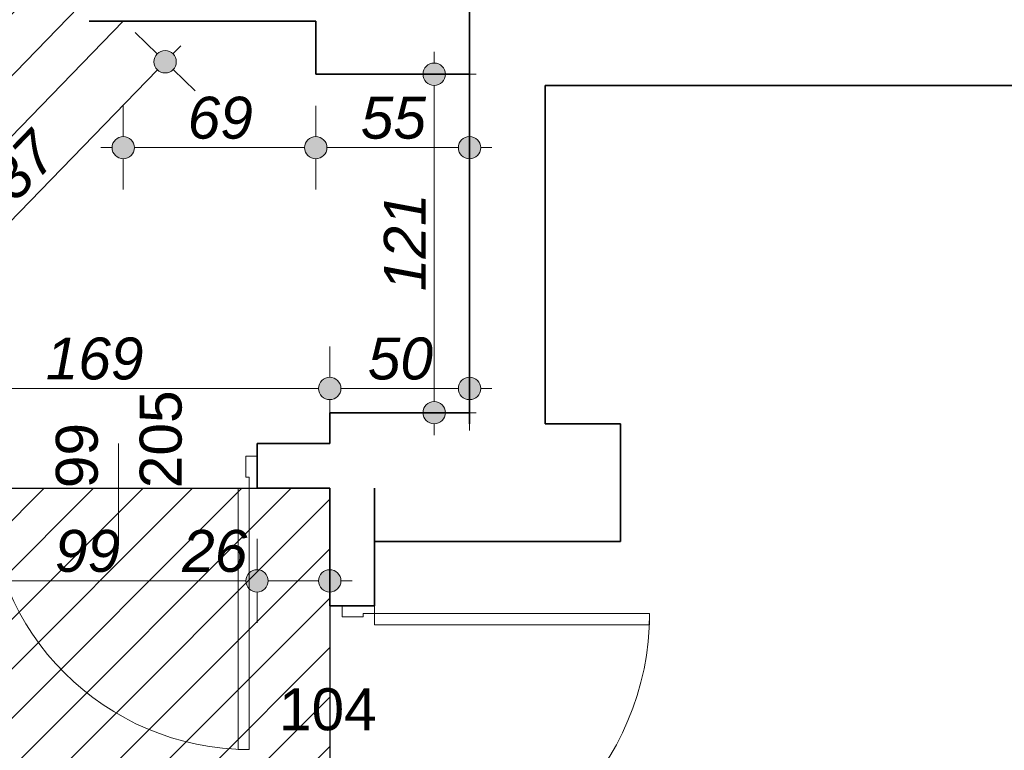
# Model space of a CAD drawing. Header units: millimetres. Extents: x -50073 to 84772, y -78870 to -35317.
# Tile 63 of 125: x 26166 to 29687, y -72878 to -70266. Entities that reach past the tile are written whole.
import ezdxf

# ---------------------------------------------------------------- set-up
doc = ezdxf.new("R2010")
doc.units = ezdxf.units.MM
doc.header["$MEASUREMENT"] = 0
for name, color, linetype, lineweight in [('Drzwi ArchiCAD_Nr_pióra__1', 7, 'Continuous', 0), ('Konstrukcja - Ściany zew_Nr_pióra__6', 7, 'Continuous', 35), ('Wymiarowanie - Ogólne_Nr_pióra__82', 114, 'Continuous', 13), ('Znaczniki drzwi ArchiCADa_Nr_pióra__1', 7, 'Continuous', 0), ('Znaczniki drzwi ArchiCADa_Nr_pióra__7', 7, 'Continuous', 70)]:
    doc.layers.add(name, color=color, linetype=linetype, lineweight=lineweight)
doc.layers.add('Wymiarowanie - Ogólne', color=7, linetype='Continuous')
doc.styles.add('GENERATED_STYLE_1', font='txt')
doc.styles.add('GENERATED_STYLE_3', font='txt')
doc.dimstyles.new('GENERATED_STYLE__1', dxfattribs={"dimtxt": 150, "dimasz": 152, "dimexe": 0.18, "dimexo": 0, "dimgap": 0.09, "dimtad": 1, "dimlfac": 0.1, "dimzin": 0, "dimdsep": 46, "dimtxsty": 'GENERATED_STYLE_3', "dimblk": 'ARROWHEAD_11', "dimblk1": 'ARROWHEAD_11', "dimblk2": 'ARROWHEAD_11', "dimcen": 0.09, "dimclrd": 114, "dimclre": 114, "dimclrt": 114, "dimazin": 0, "dimtfac": 1, "dimtdec": 4, "dimtmove": 0, "dimatfit": 3, "dimfxl": 1, "dimtolj": 1, "dimtzin": 0, "dimarcsym": 0})
doc.dimstyles.new('GENERATED_STYLE__2', dxfattribs={"dimtxt": 150, "dimasz": 152, "dimexe": 0.18, "dimexo": 0, "dimgap": 0.09, "dimtad": 1, "dimtih": 1, "dimtoh": 1, "dimlfac": 0.1, "dimzin": 0, "dimdsep": 46, "dimtxsty": 'GENERATED_STYLE_3', "dimblk": 'ARROWHEAD_11', "dimblk1": 'ARROWHEAD_11', "dimblk2": 'ARROWHEAD_11', "dimcen": 0.09, "dimclrd": 114, "dimclre": 114, "dimclrt": 114, "dimazin": 0, "dimtfac": 1, "dimtdec": 4, "dimtmove": 0, "dimatfit": 3, "dimfxl": 1, "dimtolj": 1, "dimtzin": 0, "dimarcsym": 0})

# ---------------------------------------------------------------- blocks, each defined once
blk = doc.blocks.new('*D747')
at = {"layer": 'Wymiarowanie - Ogólne_Nr_pióra__82', "linetype": 'Continuous'}
for points in [[(26344.4, -70073.7), (26341.3, -70058.4), (26332.6, -70045.4), (26319.7, -70036.7), (26304.4, -70033.7), (26289, -70036.7), (26276.1, -70045.4), (26267.4, -70058.4), (26264.4, -70073.7), (26267.4, -70089), (26276.1, -70102), (26289, -70110.6), (26304.4, -70113.7), (26319.7, -70110.6), (26332.6, -70102), (26341.3, -70089)], [(25023.9, -71434.1), (25020.9, -71418.8), (25012.2, -71405.8), (24999.2, -71397.1), (24983.9, -71394.1), (24968.6, -71397.1), (24955.6, -71405.8), (24947, -71418.8), (24943.9, -71434.1), (24947, -71449.4), (24955.6, -71462.4), (24968.6, -71471), (24983.9, -71474.1), (24999.2, -71471), (25012.2, -71462.4), (25020.9, -71449.4)]]:
    blk.add_hatch(color=256, dxfattribs=at).paths.add_polyline_path(points)
for p, q in [((26275.7, -70045.8), (26196.7, -69969.2)), ((26332.2, -70045), (26360.1, -70016.3)), ((25011.8, -71405.4), (26276.5, -70102.4)), ((26412, -70178.1), (26333.1, -70101.5)), ((24955.2, -71406.2), (24876.3, -71329.6)), ((24928.2, -71491.5), (24956, -71462.8)), ((25091.5, -71538.6), (25012.6, -71462))]:
    blk.add_line(p, q, dxfattribs=at)
for centre in [(26304.4, -70073.7), (24983.9, -71434.1)]:
    blk.add_circle(centre, 40, dxfattribs=at)
at = {"layer": 'Wymiarowanie - Ogólne_Nr_pióra__82', "insert": (25503.7, -70855.5), "char_height": 150, "attachment_point": 7, "rotation": 45.854, "style": 'GENERATED_STYLE_3'}
blk.add_mtext('\\A1;{\\fArial|b0|i1|c238|p38;190}', dxfattribs=at)
blk = doc.blocks.new('ARROWHEAD_11')
at = {"color": 0, "linetype": 'Continuous', "lineweight": 0}
blk.add_line((0, 0), (-1, 0), dxfattribs=at)
at = {"color": 0, "linetype": 'Continuous', "lineweight": 0, "const_width": 0.25, "flags": 128}
blk.add_lwpolyline([(-0.125, 0, 1), (0.125, 0, 1)], format="xyb", close=True, dxfattribs=at)
blk = doc.blocks.new('*D749')
at = {"layer": 'Wymiarowanie - Ogólne_Nr_pióra__82', "linetype": 'Continuous'}
for points in [[(25624.6, -71584), (25621.6, -71568.7), (25612.9, -71555.7), (25599.9, -71547.1), (25584.6, -71544), (25569.3, -71547.1), (25556.3, -71555.7), (25547.6, -71568.7), (25544.6, -71584), (25547.6, -71599.3), (25556.3, -71612.3), (25569.3, -71621), (25584.6, -71624), (25599.9, -71621), (25612.9, -71612.3), (25621.6, -71599.3)], [(27314.6, -71584), (27311.6, -71568.7), (27302.9, -71555.7), (27289.9, -71547.1), (27274.6, -71544), (27259.3, -71547.1), (27246.3, -71555.7), (27237.6, -71568.7), (27234.6, -71584), (27237.6, -71599.3), (27246.3, -71612.3), (27259.3, -71621), (27274.6, -71624), (27289.9, -71621), (27302.9, -71612.3), (27311.6, -71599.3)]]:
    blk.add_hatch(color=256, dxfattribs=at).paths.add_polyline_path(points)
for p, q in [((25584.6, -71544), (25584.6, -71434)), ((27274.6, -71544), (27274.6, -71434)), ((25504.6, -71584), (25544.6, -71584)), ((25624.6, -71584), (27234.6, -71584)), ((25584.6, -71734), (25584.6, -71624)), ((27274.6, -71734), (27274.6, -71624))]:
    blk.add_line(p, q, dxfattribs=at)
for centre in [(25584.6, -71584), (27274.6, -71584)]:
    blk.add_circle(centre, 40, dxfattribs=at)
at = {"layer": 'Wymiarowanie - Ogólne_Nr_pióra__82', "insert": (26258.9, -71554), "char_height": 150, "attachment_point": 7, "style": 'GENERATED_STYLE_3'}
blk.add_mtext('\\A1;{\\fArial|b0|i1|c238|p38;169}', dxfattribs=at)
blk = doc.blocks.new('*D750')
at = {"layer": 'Wymiarowanie - Ogólne_Nr_pióra__82', "linetype": 'Continuous'}
for points in [[(27314.6, -71584), (27311.6, -71568.7), (27302.9, -71555.7), (27289.9, -71547.1), (27274.6, -71544), (27259.3, -71547.1), (27246.3, -71555.7), (27237.6, -71568.7), (27234.6, -71584), (27237.6, -71599.3), (27246.3, -71612.3), (27259.3, -71621), (27274.6, -71624), (27289.9, -71621), (27302.9, -71612.3), (27311.6, -71599.3)], [(27814.6, -71584), (27811.6, -71568.7), (27802.9, -71555.7), (27789.9, -71547.1), (27774.6, -71544), (27759.3, -71547.1), (27746.3, -71555.7), (27737.6, -71568.7), (27734.6, -71584), (27737.6, -71599.3), (27746.3, -71612.3), (27759.3, -71621), (27774.6, -71624), (27789.9, -71621), (27802.9, -71612.3), (27811.6, -71599.3)]]:
    blk.add_hatch(color=256, dxfattribs=at).paths.add_polyline_path(points)
for p, q in [((27274.6, -71544), (27274.6, -71434)), ((27774.6, -71544), (27774.6, -71434)), ((27314.6, -71584), (27734.6, -71584)), ((27814.6, -71584), (27854.6, -71584)), ((27274.6, -71734), (27274.6, -71624)), ((27774.6, -71734), (27774.6, -71624))]:
    blk.add_line(p, q, dxfattribs=at)
for centre in [(27274.6, -71584), (27774.6, -71584)]:
    blk.add_circle(centre, 40, dxfattribs=at)
at = {"layer": 'Wymiarowanie - Ogólne_Nr_pióra__82', "insert": (27410.8, -71554), "char_height": 150, "attachment_point": 7, "style": 'GENERATED_STYLE_3'}
blk.add_mtext('\\A1;{\\fArial|b0|i1|c238|p38;50}', dxfattribs=at)
blk = doc.blocks.new('*D751')
at = {"layer": 'Wymiarowanie - Ogólne_Nr_pióra__82', "linetype": 'Continuous'}
for points in [[(27688.2, -70460.7), (27685.2, -70445.4), (27676.5, -70432.4), (27663.5, -70423.7), (27648.2, -70420.7), (27632.9, -70423.7), (27619.9, -70432.4), (27611.2, -70445.4), (27608.2, -70460.7), (27611.2, -70476), (27619.9, -70489), (27632.9, -70497.6), (27648.2, -70500.7), (27663.5, -70497.6), (27676.5, -70489), (27685.2, -70476)], [(27688.2, -71670.6), (27685.2, -71655.3), (27676.5, -71642.4), (27663.5, -71633.7), (27648.2, -71630.6), (27632.9, -71633.7), (27619.9, -71642.4), (27611.2, -71655.3), (27608.2, -71670.6), (27611.2, -71685.9), (27619.9, -71698.9), (27632.9, -71707.6), (27648.2, -71710.6), (27663.5, -71707.6), (27676.5, -71698.9), (27685.2, -71685.9)]]:
    blk.add_hatch(color=256, dxfattribs=at).paths.add_polyline_path(points)
for p, q in [((27648.2, -70420.7), (27648.2, -70380.7)), ((27608.2, -70460.7), (27498.2, -70460.7)), ((27798.2, -70460.7), (27688.2, -70460.7)), ((27648.2, -71630.6), (27648.2, -70500.7)), ((27608.2, -71670.6), (27498.2, -71670.6)), ((27798.2, -71670.6), (27688.2, -71670.6)), ((27648.2, -71750.6), (27648.2, -71710.6))]:
    blk.add_line(p, q, dxfattribs=at)
for centre in [(27648.2, -70460.7), (27648.2, -71670.6)]:
    blk.add_circle(centre, 40, dxfattribs=at)
at = {"layer": 'Wymiarowanie - Ogólne_Nr_pióra__82', "insert": (27618.2, -71236.4), "char_height": 150, "attachment_point": 7, "rotation": 90, "style": 'GENERATED_STYLE_3'}
blk.add_mtext('\\A1;{\\fArial|b0|i1|c238|p38;121}', dxfattribs=at)
blk = doc.blocks.new('*D752')
at = {"layer": 'Wymiarowanie - Ogólne_Nr_pióra__82', "linetype": 'Continuous'}
for points in [[(26576.3, -70723.1), (26573.2, -70707.8), (26564.6, -70694.8), (26551.6, -70686.1), (26536.3, -70683.1), (26521, -70686.1), (26508, -70694.8), (26499.3, -70707.8), (26496.3, -70723.1), (26499.3, -70738.4), (26508, -70751.4), (26521, -70760), (26536.3, -70763.1), (26551.6, -70760), (26564.6, -70751.4), (26573.2, -70738.4)], [(27264.6, -70723.1), (27261.6, -70707.8), (27252.9, -70694.8), (27239.9, -70686.1), (27224.6, -70683.1), (27209.3, -70686.1), (27196.3, -70694.8), (27187.6, -70707.8), (27184.6, -70723.1), (27187.6, -70738.4), (27196.3, -70751.4), (27209.3, -70760), (27224.6, -70763.1), (27239.9, -70760), (27252.9, -70751.4), (27261.6, -70738.4)]]:
    blk.add_hatch(color=256, dxfattribs=at).paths.add_polyline_path(points)
for p, q in [((26536.3, -70683.1), (26536.3, -70573.1)), ((27224.6, -70683.1), (27224.6, -70573.1)), ((26456.3, -70723.1), (26496.3, -70723.1)), ((26576.3, -70723.1), (27184.6, -70723.1)), ((26536.3, -70873.1), (26536.3, -70763.1)), ((27224.6, -70873.1), (27224.6, -70763.1))]:
    blk.add_line(p, q, dxfattribs=at)
for centre in [(26536.3, -70723.1), (27224.6, -70723.1)]:
    blk.add_circle(centre, 40, dxfattribs=at)
at = {"layer": 'Wymiarowanie - Ogólne_Nr_pióra__82', "insert": (26766.6, -70693.1), "char_height": 150, "attachment_point": 7, "style": 'GENERATED_STYLE_3'}
blk.add_mtext('\\A1;{\\fArial|b0|i1|c238|p38;69}', dxfattribs=at)
blk = doc.blocks.new('*D753')
at = {"layer": 'Wymiarowanie - Ogólne_Nr_pióra__82', "linetype": 'Continuous'}
for points in [[(27264.6, -70723.1), (27261.6, -70707.8), (27252.9, -70694.8), (27239.9, -70686.1), (27224.6, -70683.1), (27209.3, -70686.1), (27196.3, -70694.8), (27187.6, -70707.8), (27184.6, -70723.1), (27187.6, -70738.4), (27196.3, -70751.4), (27209.3, -70760), (27224.6, -70763.1), (27239.9, -70760), (27252.9, -70751.4), (27261.6, -70738.4)], [(27814.6, -70723.1), (27811.6, -70707.8), (27802.9, -70694.8), (27789.9, -70686.1), (27774.6, -70683.1), (27759.3, -70686.1), (27746.3, -70694.8), (27737.6, -70707.8), (27734.6, -70723.1), (27737.6, -70738.4), (27746.3, -70751.4), (27759.3, -70760), (27774.6, -70763.1), (27789.9, -70760), (27802.9, -70751.4), (27811.6, -70738.4)]]:
    blk.add_hatch(color=256, dxfattribs=at).paths.add_polyline_path(points)
for p, q in [((27224.6, -70683.1), (27224.6, -70573.1)), ((27774.6, -70683.1), (27774.6, -70573.1)), ((27264.6, -70723.1), (27734.6, -70723.1)), ((27814.6, -70723.1), (27854.6, -70723.1)), ((27224.6, -70873.1), (27224.6, -70763.1)), ((27774.6, -70873.1), (27774.6, -70763.1))]:
    blk.add_line(p, q, dxfattribs=at)
for centre in [(27224.6, -70723.1), (27774.6, -70723.1)]:
    blk.add_circle(centre, 40, dxfattribs=at)
at = {"layer": 'Wymiarowanie - Ogólne_Nr_pióra__82', "insert": (27385.8, -70693.1), "char_height": 150, "attachment_point": 7, "style": 'GENERATED_STYLE_3'}
blk.add_mtext('\\A1;{\\fArial|b0|i1|c238|p38;55}', dxfattribs=at)
blk = doc.blocks.new('*D754')
at = {"layer": 'Wymiarowanie - Ogólne_Nr_pióra__82', "linetype": 'Continuous'}
for points in [[(26726, -70416), (26723, -70400.7), (26714.3, -70387.7), (26701.3, -70379), (26686, -70376), (26670.7, -70379), (26657.7, -70387.7), (26649.1, -70400.7), (26646, -70416), (26649.1, -70431.3), (26657.7, -70444.3), (26670.7, -70452.9), (26686, -70456), (26701.3, -70452.9), (26714.3, -70444.3), (26723, -70431.3)], [(25774.3, -71396.8), (25771.3, -71381.5), (25762.6, -71368.5), (25749.6, -71359.8), (25734.3, -71356.8), (25719, -71359.8), (25706.1, -71368.5), (25697.4, -71381.5), (25694.3, -71396.8), (25697.4, -71412.1), (25706.1, -71425.1), (25719, -71433.7), (25734.3, -71436.8), (25749.6, -71433.7), (25762.6, -71425.1), (25771.3, -71412.1)]]:
    blk.add_hatch(color=256, dxfattribs=at).paths.add_polyline_path(points)
for p, q in [((26657.3, -70388.1), (26578.4, -70311.5)), ((26713.9, -70387.3), (26741.7, -70358.6)), ((25762.2, -71368.1), (26658.2, -70444.7)), ((26793.7, -70520.4), (26714.7, -70443.8)), ((25705.6, -71368.9), (25626.7, -71292.3)), ((25678.6, -71454.2), (25706.5, -71425.5)), ((25842, -71501.2), (25763, -71424.6))]:
    blk.add_line(p, q, dxfattribs=at)
for centre in [(26686, -70416), (25734.3, -71396.8)]:
    blk.add_circle(centre, 40, dxfattribs=at)
at = {"layer": 'Wymiarowanie - Ogólne_Nr_pióra__82', "insert": (26069.7, -71008), "char_height": 150, "attachment_point": 7, "rotation": 45.8637, "style": 'GENERATED_STYLE_3'}
blk.add_mtext('\\A1;{\\fArial|b0|i1|c238|p38;137}', dxfattribs=at)
blk = doc.blocks.new('*D757')
at = {"layer": 'Wymiarowanie - Ogólne_Nr_pióra__82', "linetype": 'Continuous'}
for points in [[(26064.6, -72271.9), (26061.6, -72256.6), (26052.9, -72243.6), (26039.9, -72234.9), (26024.6, -72231.9), (26009.3, -72234.9), (25996.3, -72243.6), (25987.6, -72256.6), (25984.6, -72271.9), (25987.6, -72287.2), (25996.3, -72300.1), (26009.3, -72308.8), (26024.6, -72311.9), (26039.9, -72308.8), (26052.9, -72300.1), (26061.6, -72287.2)], [(27054.6, -72271.9), (27051.6, -72256.6), (27042.9, -72243.6), (27029.9, -72234.9), (27014.6, -72231.9), (26999.3, -72234.9), (26986.3, -72243.6), (26977.6, -72256.6), (26974.6, -72271.9), (26977.6, -72287.2), (26986.3, -72300.1), (26999.3, -72308.8), (27014.6, -72311.9), (27029.9, -72308.8), (27042.9, -72300.1), (27051.6, -72287.2)]]:
    blk.add_hatch(color=256, dxfattribs=at).paths.add_polyline_path(points)
for p, q in [((26024.6, -72231.9), (26024.6, -72121.9)), ((27014.6, -72231.9), (27014.6, -72121.9)), ((26064.6, -72271.9), (26974.6, -72271.9)), ((26024.6, -72421.9), (26024.6, -72311.9)), ((27014.6, -72421.9), (27014.6, -72311.9))]:
    blk.add_line(p, q, dxfattribs=at)
for centre in [(26024.6, -72271.9), (27014.6, -72271.9)]:
    blk.add_circle(centre, 40, dxfattribs=at)
at = {"layer": 'Wymiarowanie - Ogólne_Nr_pióra__82', "char_height": 150, "attachment_point": 7, "style": 'GENERATED_STYLE_3'}
for s, insert in [('\\A1;{\\fArial|b0|i1|c238|p38;99}', (26291.9, -72241.9)), ('\\A1;{\\fArial|b0|i1|c238|p38;26}', (26746.9, -72241.9))]:
    blk.add_mtext(s, dxfattribs=dict(at, insert=insert))
blk = doc.blocks.new('*D758')
at = {"layer": 'Wymiarowanie - Ogólne_Nr_pióra__82', "linetype": 'Continuous'}
for points in [[(27054.6, -72271.9), (27051.6, -72256.6), (27042.9, -72243.6), (27029.9, -72234.9), (27014.6, -72231.9), (26999.3, -72234.9), (26986.3, -72243.6), (26977.6, -72256.6), (26974.6, -72271.9), (26977.6, -72287.2), (26986.3, -72300.1), (26999.3, -72308.8), (27014.6, -72311.9), (27029.9, -72308.8), (27042.9, -72300.1), (27051.6, -72287.2)], [(27314.6, -72271.9), (27311.6, -72256.6), (27302.9, -72243.6), (27289.9, -72234.9), (27274.6, -72231.9), (27259.3, -72234.9), (27246.3, -72243.6), (27237.6, -72256.6), (27234.6, -72271.9), (27237.6, -72287.2), (27246.3, -72300.1), (27259.3, -72308.8), (27274.6, -72311.9), (27289.9, -72308.8), (27302.9, -72300.1), (27311.6, -72287.2)]]:
    blk.add_hatch(color=256, dxfattribs=at).paths.add_polyline_path(points)
for p, q in [((27014.6, -72231.9), (27014.6, -72121.9)), ((27274.6, -72231.9), (27274.6, -72121.9)), ((27054.6, -72271.9), (27234.6, -72271.9)), ((27314.6, -72271.9), (27354.6, -72271.9)), ((27014.6, -72421.9), (27014.6, -72311.9)), ((27274.6, -72421.9), (27274.6, -72311.9))]:
    blk.add_line(p, q, dxfattribs=at)
for centre in [(27014.6, -72271.9), (27274.6, -72271.9)]:
    blk.add_circle(centre, 40, dxfattribs=at)

msp = doc.modelspace()

# ---------------------------------------------------------------- hatches: boundary and pattern name
h = msp.add_hatch()
h.set_pattern_fill('ANSI31', color=6, scale=1000)
h.set_pattern_definition([(45, (-50072.86, -74020.64), (-88.38835, 88.38835), [])])
h.paths.add_polyline_path([(2644.596, -62100.641), (7974.596, -62100.641), (7974.596, -64220.641), (9744.596, -64270.641), (21114.596, -64270.641), (21114.596, -74020.641), (27274.596, -74020.641), (27274.596, -71940.641), (25294.596, -71940.641), (24264.596, -71000.641), (24264.596, -63210.678), (23794.596, -63210.678), (23794.596, -61870.678), (26194.596, -61870.678), (26194.596, -56680.641), (24594.623, -56680.641), (24594.623, -58720.641), (22604.596, -58720.641), (22604.596, -56680.641), (19225.623, -56680.641), (19225.623, -58710.678), (17495.623, -58710.678), (11774.623, -58710.678), (11774.623, -56680.641), (8425.623, -56655.641), (8425.623, -58710.678), (4584.623, -58710.678), (4584.623, -56660.641), (2644.596, -56660.641)])
h.paths.add_polyline_path([(15447.036, -61501.268), (13419.007, -61501.268), (13419.007, -61271.05), (15447.036, -61271.05)], flags=24)

# ---------------------------------------------------------------- linework, layer by layer
at = {"color": 6}
msp.add_lwpolyline([(19225.623, -56680.641), (22604.596, -56680.641), (22604.596, -58720.641), (24594.623, -58720.641), (24594.623, -56680.641), (26194.596, -56680.641), (26194.596, -61870.678), (23794.596, -61870.678), (23794.596, -63210.678), (24264.596, -63210.678), (24264.596, -71000.641), (25294.596, -71940.641), (27274.596, -71940.641), (27274.596, -74020.641), (21114.596, -74020.641)], dxfattribs=at)
msp.add_lwpolyline([(19225.623, -56680.641), (22604.596, -56680.641), (22604.596, -58720.641), (24594.623, -58720.641), (24594.623, -56680.641), (26194.596, -56680.641), (26194.596, -61870.678), (23794.596, -61870.678), (23794.596, -63210.678), (24264.596, -63210.678), (24264.596, -71000.641), (25294.596, -71940.641), (27274.596, -71940.641), (27274.596, -74020.641), (21114.596, -74020.641)], dxfattribs=at)
at = {"layer": 'Drzwi ArchiCAD_Nr_pióra__1', "linetype": 'Continuous'}
for p, q in [((26974.596, -71900.641), (26974.596, -71825.641)), ((26974.596, -71825.641), (27014.596, -71825.641)), ((27014.596, -71825.641), (27014.596, -71940.641)), ((27014.596, -71940.641), (27014.596, -71825.641)), ((26986.596, -71900.641), (26974.596, -71900.641)), ((26986.596, -71940.641), (26986.596, -71900.641)), ((26986.596, -71940.641), (26946.596, -71940.641)), ((26946.596, -71940.641), (26946.596, -72874.641)), ((27014.596, -71940.641), (26986.596, -71940.641)), ((26986.596, -72874.641), (26986.596, -71940.641)), ((27319.596, -72360.641), (27434.596, -72360.641)), ((27319.596, -72400.641), (27319.596, -72360.641)), ((27434.596, -72360.641), (27319.596, -72360.641)), ((27434.596, -72360.641), (27434.596, -72388.641)), ((27434.596, -72388.641), (27394.596, -72388.641)), ((27394.596, -72388.641), (27394.596, -72400.641)), ((28418.596, -72388.641), (27434.596, -72388.641)), ((27434.596, -72388.641), (27434.596, -72428.641)), ((28418.596, -72428.641), (28418.596, -72388.641)), ((27394.596, -72400.641), (27319.596, -72400.641)), ((27434.596, -72428.641), (28418.596, -72428.641)), ((26946.596, -72874.641), (26986.596, -72874.641))]:
    msp.add_line(p, q, dxfattribs=at)
for centre, radius, start, end in [((26986.596, -71940.641), 934, 180, 270), ((27434.596, -72388.641), 984, 270, 0)]:
    msp.add_arc(centre, radius, start, end, dxfattribs=at)
at = {"layer": 'Konstrukcja - Ściany zew_Nr_pióra__6', "linetype": 'Continuous'}
for p, q in [((27014.596, -71825.641), (27014.596, -71780.641)), ((27014.596, -71940.641), (27014.596, -71825.641)), ((27319.596, -72360.641), (27274.596, -72360.641)), ((27434.596, -72360.641), (27319.596, -72360.641))]:
    msp.add_line(p, q, dxfattribs=at)
at = {"layer": 'Konstrukcja - Ściany zew_Nr_pióra__6', "linetype": 'Continuous', "flags": 128}
for points in [[(27774.596, -69970.678), (27774.596, -71710.641)], [(27774.596, -70460.678), (27774.596, -69970.678)], [(26414.596, -70180.678), (25094.146, -71541.092)], [(25584.596, -71251.496), (26536.28, -70270.678)], [(26536.28, -70270.678), (26414.596, -70270.678)], [(26414.596, -70270.678), (27224.596, -70270.678)], [(27224.596, -70270.678), (27224.596, -70460.678)], [(27224.596, -70460.678), (27294.596, -70460.678)], [(27294.596, -70460.678), (27774.596, -70460.678)], [(28044.596, -71710.641), (28044.596, -70500.678)], [(28044.596, -70500.678), (28464.596, -70500.678)], [(28464.596, -70500.678), (28904.596, -70500.678)], [(28904.596, -70500.678), (29924.596, -70500.678)], [(27434.596, -71670.641), (27274.596, -71670.641)], [(27274.596, -71670.641), (27274.596, -71780.641)], [(27774.596, -71670.641), (27434.596, -71670.641)], [(27774.596, -71710.641), (27774.596, -71670.641)], [(28314.596, -71710.641), (28044.596, -71710.641)], [(28314.596, -72130.641), (28314.596, -71710.641)], [(27274.596, -71780.641), (27014.596, -71780.641)], [(27014.596, -71940.641), (27274.596, -71940.641)], [(27274.596, -71940.641), (27274.596, -72360.641)], [(27434.596, -72360.641), (27434.596, -71940.641)], [(27434.596, -71940.641), (27434.596, -72130.641)], [(27434.596, -72130.641), (28314.596, -72130.641)]]:
    msp.add_lwpolyline(points, dxfattribs=at)
at = {"layer": 'Znaczniki drzwi ArchiCADa_Nr_pióra__1', "linetype": 'Continuous'}
msp.add_line((26519.596, -72140.641), (26519.596, -71780.641), dxfattribs=at)

# ---------------------------------------------------------------- texts
at = {"layer": 'Znaczniki drzwi ArchiCADa_Nr_pióra__7', "char_height": 150, "attachment_point": 7, "rotation": 90, "style": 'GENERATED_STYLE_1'}
for s, insert in [('\\A1;{\\fArial|b0|i0|c238|p38;205}', (26747.065, -71940.641)), ('\\A1;{\\fArial|b0|i0|c238|p38;99}', (26447.065, -71940.641))]:
    msp.add_mtext(s, dxfattribs=dict(at, insert=insert))
at = {"layer": 'Znaczniki drzwi ArchiCADa_Nr_pióra__7', "insert": (27093.111, -72808.11), "char_height": 150, "attachment_point": 7, "style": 'GENERATED_STYLE_1'}
msp.add_mtext('\\A1;{\\fArial|b0|i0|c238|p38;104}', dxfattribs=at)

# ---------------------------------------------------------------- dimensions: what is measured, and where the dimension line sits
at = {"layer": 'Wymiarowanie - Ogólne', "color": 114, "linetype": 'Continuous', "lineweight": 13}
for base, p1, p2, angle, text, picture, middle, turn in [((26304.357, -70073.677), (25094.146, -71541.092), (26414.596, -70180.678), 45.854039, '190', '*D747', (25568.787, -70680.752), 45.854039), ((26686.021, -70415.971), (25584.596, -71251.496), (26536.28, -70270.678), 45.863747, '137', '*D754', (26134.822, -70833.262), 45.863747)]:
    dim = msp.add_linear_dim(base=base, p1=p1, p2=p2, angle=angle, text=text, dimstyle='GENERATED_STYLE__1', dxfattribs=at)
    dim.commit()
    dim.dimension.update_dxf_attribs({"geometry": picture, "text_midpoint": middle, "dimtype": 160, "text_rotation": turn})
dim = msp.add_linear_dim(base=(27224.596, -70723.09), p1=(26536.28, -70381.764), p2=(27224.596, -70571.764), text='69', dimstyle='GENERATED_STYLE__2', dxfattribs=at)
dim.commit()
dim.dimension.update_dxf_attribs({"geometry": '*D752', "text_midpoint": (26880.438, -70618.09), "dimtype": 160})
dim = msp.add_linear_dim(base=(27648.196, -70460.678), p1=(27774.596, -71670.641), p2=(27774.596, -70460.678), angle=90, dimstyle='GENERATED_STYLE__1', dxfattribs=at)
dim.commit()
dim.dimension.update_dxf_attribs({"geometry": '*D751', "text_midpoint": (27543.196, -71065.66), "dimtype": 160, "text_rotation": 90})
for base, p1, p2, picture, middle in [((27774.596, -70723.09), (27224.596, -70571.764), (27774.596, -70571.764), '*D753', (27499.596, -70618.09)), ((27274.596, -71584.01), (25584.596, -71780.641), (27274.596, -71780.641), '*D749', (26429.596, -71479.01)), ((27774.596, -71584.01), (27274.596, -71780.641), (27774.596, -71648.811), '*D750', (27524.596, -71479.01)), ((27014.596, -72271.858), (26024.596, -71940.641), (27014.596, -71940.641), '*D757', (26405.767, -72166.858)), ((27274.596, -72271.858), (27014.596, -71940.641), (27274.596, -71940.641), '*D758', (26860.767, -72166.858))]:
    dim = msp.add_linear_dim(base=base, p1=p1, p2=p2, dimstyle='GENERATED_STYLE__2', dxfattribs=at)
    dim.commit()
    dim.dimension.update_dxf_attribs({"geometry": picture, "text_midpoint": middle, "dimtype": 160})

doc.saveas('drawing.dxf')
